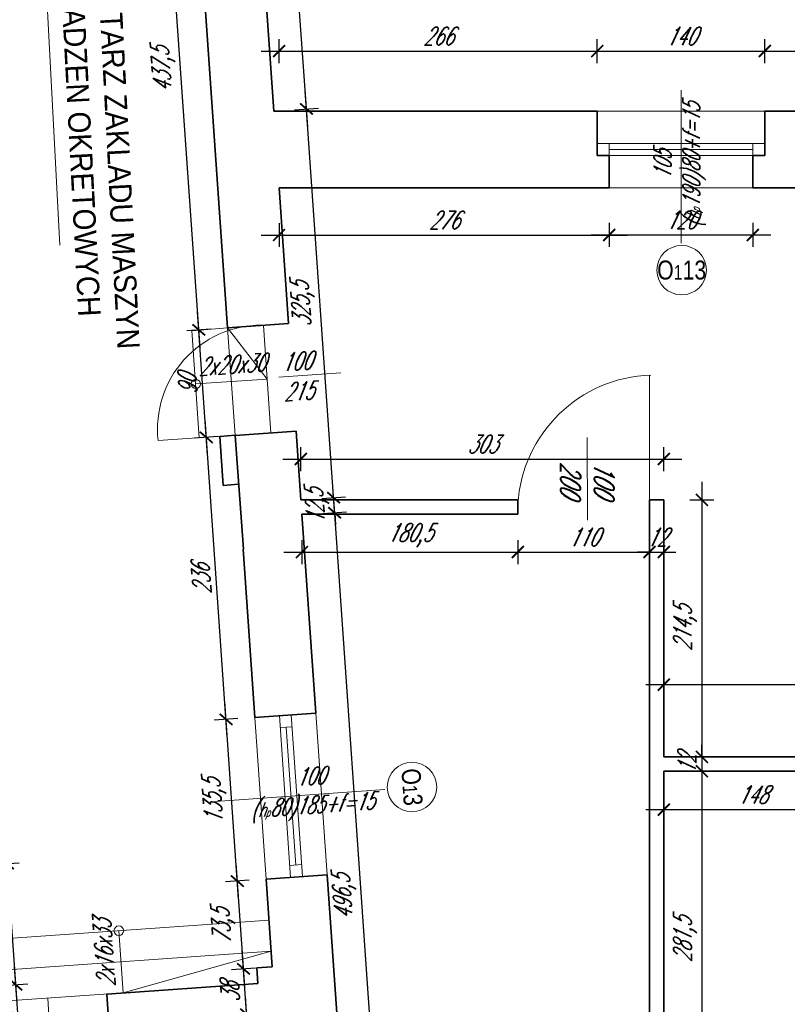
# Model space of a CAD drawing. Header units: millimetres. Extents: x 402 to 79005, y -7782 to 89952.
# Tile 222 of 256: x 22757 to 23398, y 37833 to 38656. Entities that reach past the tile are written whole.
import ezdxf

# ---------------------------------------------------------------- set-up
doc = ezdxf.new("R2010")
doc.units = ezdxf.units.MM
doc.header["$LTSCALE"] = 10
doc.layers.get('0').update_dxf_attribs({"lineweight": 0})
doc.layers.get('Defpoints').update_dxf_attribs({"color": 253})
for name, color, linetype, lineweight in [('01 parter - ściany', 253, 'Continuous', 35), ('03-01_okna', 253, 'Continuous', 15), ('03-02_schody', 253, 'Continuous', 5), ('03_drzwi', 253, 'Continuous', 15), ('04-1_widok', 253, 'Continuous', 5), ('05-01_wymiary', 253, 'Continuous', 5), ('05-03_opis', 253, 'Continuous', 5)]:
    doc.layers.add(name, color=color, linetype=linetype, lineweight=lineweight)
doc.styles.add('ariel', font='ARIAL.TTF', dxfattribs={"width": 0.8})
doc.styles.add('ariel_wym', font='simplex.shx', dxfattribs={"width": 0.65, "oblique": 25})
doc.dimstyles.new('ariel 50 wnętrze', dxfattribs={"dimtxt": 15, "dimasz": 10, "dimexe": 10, "dimexo": 0, "dimgap": 5, "dimtad": 1, "dimdec": 1, "dimrnd": 0.5, "dimtxsty": 'ariel_wym', "dimblk": 'ARCHTICK', "dimcen": 2.5, "dimdle": 15, "dimazin": 0, "dimtfac": 1, "dimtdec": 1, "dimtix": 1, "dimtmove": 0, "dimatfit": 3, "dimldrblk": 'DOT', "dimfxl": 0, "dimarcsym": 0})

# ---------------------------------------------------------------- blocks, each defined once
blk = doc.blocks.new('_ArchTick')
at = {"color": 0, "linetype": 'ByBlock', "const_width": 0.15}
blk.add_lwpolyline([(-0.5, -0.5), (0.5, 0.5)], dxfattribs=at)
blk = doc.blocks.new('*D782')
at = {"layer": '05-01_wymiary', "color": 0, "lineweight": -2}
for p, q in [((22973.2, 38619.36), (22973.2, 38639.36)), ((23239.08, 38619.36), (23239.08, 38639.36)), ((22958.2, 38629.36), (23254.08, 38629.36))]:
    blk.add_line(p, q, dxfattribs=at)
at = {"layer": 'Defpoints', "color": 0}
for p in [(23239.08, 38629.36), (22973.2, 38579.11), (23239.08, 38579.11)]:
    blk.add_point(p, dxfattribs=at)
at = {"layer": '05-01_wymiary', "color": 0, "lineweight": -2, "xscale": 10, "yscale": 10, "zscale": 10, "rotation": 180}
blk.add_blockref('_ArchTick', (22973.2, 38629.36), dxfattribs=at)
at = {"layer": '05-01_wymiary', "color": 0, "lineweight": -2, "xscale": 10, "yscale": 10, "zscale": 10}
blk.add_blockref('_ArchTick', (23239.08, 38629.36), dxfattribs=at)
at = {"layer": '05-01_wymiary', "color": 0, "insert": (23106.14, 38641.86), "char_height": 15, "attachment_point": 5, "style": 'ariel_wym'}
blk.add_mtext('266', dxfattribs=at)
blk = doc.blocks.new('_Dot')
at = {"color": 0, "linetype": 'ByBlock', "lineweight": -2}
blk.add_line((-0.5, 0), (-1, 0), dxfattribs=at)
at = {"color": 0, "linetype": 'ByBlock', "const_width": 0.5}
blk.add_lwpolyline([(-0.25, 0, 1), (0.25, 0, 1)], format="xyb", close=True, dxfattribs=at)
blk = doc.blocks.new('*D783')
at = {"layer": '05-01_wymiary', "color": 0, "lineweight": -2}
for p, q in [((23239.08, 38619.34), (23239.08, 38639.34)), ((23379.08, 38619.34), (23379.08, 38639.34)), ((23224.08, 38629.34), (23394.08, 38629.34))]:
    blk.add_line(p, q, dxfattribs=at)
at = {"layer": 'Defpoints', "color": 0}
for p in [(23379.08, 38629.34), (23239.08, 38579.09), (23379.08, 38579.09)]:
    blk.add_point(p, dxfattribs=at)
at = {"layer": '05-01_wymiary', "color": 0, "lineweight": -2, "xscale": 10, "yscale": 10, "zscale": 10, "rotation": 180}
blk.add_blockref('_ArchTick', (23239.08, 38629.34), dxfattribs=at)
at = {"layer": '05-01_wymiary', "color": 0, "lineweight": -2, "xscale": 10, "yscale": 10, "zscale": 10}
blk.add_blockref('_ArchTick', (23379.08, 38629.34), dxfattribs=at)
at = {"layer": '05-01_wymiary', "color": 0, "insert": (23309.08, 38641.84), "char_height": 15, "attachment_point": 5, "style": 'ariel_wym'}
blk.add_mtext('140', dxfattribs=at)
blk = doc.blocks.new('*D784')
at = {"layer": '05-01_wymiary', "color": 0, "lineweight": -2}
for p, q in [((23379.08, 38619.36), (23379.08, 38639.36)), ((23493.87, 38619.36), (23493.87, 38639.36)), ((23364.08, 38629.36), (23508.87, 38629.36))]:
    blk.add_line(p, q, dxfattribs=at)
at = {"layer": 'Defpoints', "color": 0}
for p in [(23493.87, 38629.36), (23379.08, 38579.09), (23493.87, 38579.09)]:
    blk.add_point(p, dxfattribs=at)
at = {"layer": '05-01_wymiary', "color": 0, "lineweight": -2, "xscale": 10, "yscale": 10, "zscale": 10, "rotation": 180}
blk.add_blockref('_ArchTick', (23379.08, 38629.36), dxfattribs=at)
at = {"layer": '05-01_wymiary', "color": 0, "lineweight": -2, "xscale": 10, "yscale": 10, "zscale": 10}
blk.add_blockref('_ArchTick', (23493.87, 38629.36), dxfattribs=at)
at = {"layer": '05-01_wymiary', "color": 0, "insert": (23436.48, 38641.86), "char_height": 15, "attachment_point": 5, "style": 'ariel_wym'}
blk.add_mtext('115', dxfattribs=at)
blk = doc.blocks.new('*D794')
at = {"layer": '05-01_wymiary', "color": 0, "lineweight": -2}
for p, q in [((22973.19, 38485.71), (22973.19, 38465.71)), ((23249.08, 38485.71), (23249.08, 38465.71)), ((22958.19, 38475.71), (23264.08, 38475.71))]:
    blk.add_line(p, q, dxfattribs=at)
at = {"layer": 'Defpoints', "color": 0}
for p in [(22973.19, 38515.05), (23249.08, 38515.05), (23249.08, 38475.71)]:
    blk.add_point(p, dxfattribs=at)
at = {"layer": '05-01_wymiary', "color": 0, "lineweight": -2, "xscale": 10, "yscale": 10, "zscale": 10, "rotation": 180}
blk.add_blockref('_ArchTick', (22973.19, 38475.71), dxfattribs=at)
at = {"layer": '05-01_wymiary', "color": 0, "lineweight": -2, "xscale": 10, "yscale": 10, "zscale": 10}
blk.add_blockref('_ArchTick', (23249.08, 38475.71), dxfattribs=at)
at = {"layer": '05-01_wymiary', "color": 0, "insert": (23111.14, 38488.21), "char_height": 15, "attachment_point": 5, "style": 'ariel_wym'}
blk.add_mtext('276', dxfattribs=at)
blk = doc.blocks.new('*D795')
at = {"layer": '05-01_wymiary', "color": 0, "lineweight": -2}
for p, q in [((23249.08, 38485.75), (23249.08, 38465.75)), ((23369.08, 38485.75), (23369.08, 38465.75)), ((23234.08, 38475.75), (23384.08, 38475.75))]:
    blk.add_line(p, q, dxfattribs=at)
at = {"layer": 'Defpoints', "color": 0}
for p in [(23249.08, 38515.09), (23369.08, 38515.09), (23369.08, 38475.75)]:
    blk.add_point(p, dxfattribs=at)
at = {"layer": '05-01_wymiary', "color": 0, "lineweight": -2, "xscale": 10, "yscale": 10, "zscale": 10, "rotation": 180}
blk.add_blockref('_ArchTick', (23249.08, 38475.75), dxfattribs=at)
at = {"layer": '05-01_wymiary', "color": 0, "lineweight": -2, "xscale": 10, "yscale": 10, "zscale": 10}
blk.add_blockref('_ArchTick', (23369.08, 38475.75), dxfattribs=at)
at = {"layer": '05-01_wymiary', "color": 0, "insert": (23309.08, 38488.25), "char_height": 15, "attachment_point": 5, "style": 'ariel_wym'}
blk.add_mtext('120', dxfattribs=at)
blk = doc.blocks.new('*D802')
at = {"layer": '05-01_wymiary', "color": 0, "lineweight": -2}
for p, q in [((22991.42, 38278.62), (22991.42, 38298.62)), ((23294.65, 38278.62), (23294.65, 38298.62)), ((22976.42, 38288.62), (23309.65, 38288.62))]:
    blk.add_line(p, q, dxfattribs=at)
at = {"layer": 'Defpoints', "color": 0}
for p in [(23294.65, 38288.62), (22991.42, 38254.44), (23294.65, 38254.44)]:
    blk.add_point(p, dxfattribs=at)
at = {"layer": '05-01_wymiary', "color": 0, "lineweight": -2, "xscale": 10, "yscale": 10, "zscale": 10, "rotation": 180}
blk.add_blockref('_ArchTick', (22991.42, 38288.62), dxfattribs=at)
at = {"layer": '05-01_wymiary', "color": 0, "lineweight": -2, "xscale": 10, "yscale": 10, "zscale": 10}
blk.add_blockref('_ArchTick', (23294.65, 38288.62), dxfattribs=at)
at = {"layer": '05-01_wymiary', "color": 0, "insert": (23143.03, 38301.12), "char_height": 15, "attachment_point": 5, "style": 'ariel_wym'}
blk.add_mtext('303', dxfattribs=at)
blk = doc.blocks.new('*D803')
at = {"layer": '05-01_wymiary', "color": 0, "lineweight": -2}
for p, q in [((22992.3, 38220.93), (22992.3, 38200.93)), ((23172.65, 38220.93), (23172.65, 38200.93)), ((22977.3, 38210.93), (23187.65, 38210.93))]:
    blk.add_line(p, q, dxfattribs=at)
at = {"layer": 'Defpoints', "color": 0}
for p in [(22992.3, 38241.82), (23172.65, 38242.44), (23172.65, 38210.93)]:
    blk.add_point(p, dxfattribs=at)
at = {"layer": '05-01_wymiary', "color": 0, "lineweight": -2, "xscale": 10, "yscale": 10, "zscale": 10, "rotation": 180}
blk.add_blockref('_ArchTick', (22992.3, 38210.93), dxfattribs=at)
at = {"layer": '05-01_wymiary', "color": 0, "lineweight": -2, "xscale": 10, "yscale": 10, "zscale": 10}
blk.add_blockref('_ArchTick', (23172.65, 38210.93), dxfattribs=at)
at = {"layer": '05-01_wymiary', "color": 0, "insert": (23082.47, 38224.86), "char_height": 15, "attachment_point": 5, "style": 'ariel_wym'}
blk.add_mtext('180,5', dxfattribs=at)
blk = doc.blocks.new('*D804')
at = {"layer": '05-01_wymiary', "color": 0, "lineweight": -2}
for p, q in [((23172.65, 38220.93), (23172.65, 38200.93)), ((23282.65, 38220.93), (23282.65, 38200.93)), ((23157.65, 38210.93), (23297.65, 38210.93))]:
    blk.add_line(p, q, dxfattribs=at)
at = {"layer": 'Defpoints', "color": 0}
for p in [(23282.65, 38246.36), (23172.65, 38242.44), (23282.65, 38210.93)]:
    blk.add_point(p, dxfattribs=at)
at = {"layer": '05-01_wymiary', "color": 0, "lineweight": -2, "xscale": 10, "yscale": 10, "zscale": 10, "rotation": 180}
blk.add_blockref('_ArchTick', (23172.65, 38210.93), dxfattribs=at)
at = {"layer": '05-01_wymiary', "color": 0, "lineweight": -2, "xscale": 10, "yscale": 10, "zscale": 10}
blk.add_blockref('_ArchTick', (23282.65, 38210.93), dxfattribs=at)
at = {"layer": '05-01_wymiary', "color": 0, "insert": (23227.65, 38223.43), "char_height": 15, "attachment_point": 5, "style": 'ariel_wym'}
blk.add_mtext('110', dxfattribs=at)
blk = doc.blocks.new('*D805')
at = {"layer": '05-01_wymiary', "color": 0, "lineweight": -2}
for p, q in [((23282.65, 38220.93), (23282.65, 38200.93)), ((23294.65, 38220.93), (23294.65, 38200.93)), ((23282.65, 38210.93), (23272.65, 38210.93)), ((23282.65, 38210.93), (23294.65, 38210.93)), ((23294.65, 38210.93), (23304.65, 38210.93))]:
    blk.add_line(p, q, dxfattribs=at)
at = {"layer": 'Defpoints', "color": 0}
for p in [(23294.65, 38254.44), (23282.65, 38246.36), (23294.65, 38210.93)]:
    blk.add_point(p, dxfattribs=at)
at = {"layer": '05-01_wymiary', "color": 0, "lineweight": -2, "xscale": 10, "yscale": 10, "zscale": 10}
blk.add_blockref('_ArchTick', (23282.65, 38210.93), dxfattribs=at)
at = {"layer": '05-01_wymiary', "color": 0, "lineweight": -2, "xscale": 10, "yscale": 10, "zscale": 10, "rotation": 180}
blk.add_blockref('_ArchTick', (23294.65, 38210.93), dxfattribs=at)
at = {"layer": '05-01_wymiary', "color": 0, "insert": (23288.65, 38223.43), "char_height": 15, "attachment_point": 5, "style": 'ariel_wym'}
blk.add_mtext('12', dxfattribs=at)
blk = doc.blocks.new('*D806')
at = {"layer": '05-01_wymiary', "color": 0, "lineweight": -2}
for p, q in [((23326.48, 38269.44), (23326.48, 38024.84)), ((23316.48, 38254.44), (23336.48, 38254.44)), ((23316.48, 38039.84), (23336.48, 38039.84))]:
    blk.add_line(p, q, dxfattribs=at)
at = {"layer": 'Defpoints', "color": 0}
for p in [(23294.65, 38254.44), (23294.65, 38039.84), (23326.48, 38039.84)]:
    blk.add_point(p, dxfattribs=at)
at = {"layer": '05-01_wymiary', "color": 0, "lineweight": -2, "xscale": 10, "yscale": 10, "zscale": 10}
for p, rotation in [((23326.48, 38254.44), 90), ((23326.48, 38039.84), 270)]:
    blk.add_blockref('_ArchTick', p, dxfattribs=dict(at, rotation=rotation))
at = {"layer": '05-01_wymiary', "color": 0, "insert": (23312.55, 38147.14), "char_height": 15, "attachment_point": 5, "rotation": 90, "style": 'ariel_wym'}
blk.add_mtext('214,5', dxfattribs=at)
blk = doc.blocks.new('*D807')
at = {"layer": '05-01_wymiary', "color": 0, "lineweight": -2}
for p, q in [((23326.48, 38039.84), (23326.48, 38049.84)), ((23316.48, 38039.84), (23336.48, 38039.84)), ((23326.48, 38039.84), (23326.48, 38027.84)), ((23316.48, 38027.84), (23336.48, 38027.84)), ((23326.48, 38027.84), (23326.48, 38017.84))]:
    blk.add_line(p, q, dxfattribs=at)
at = {"layer": 'Defpoints', "color": 0}
for p in [(23294.65, 38039.84), (23294.65, 38027.84), (23326.48, 38027.84)]:
    blk.add_point(p, dxfattribs=at)
at = {"layer": '05-01_wymiary', "color": 0, "lineweight": -2, "xscale": 10, "yscale": 10, "zscale": 10}
for p, rotation in [((23326.48, 38039.84), 270), ((23326.48, 38027.84), 90)]:
    blk.add_blockref('_ArchTick', p, dxfattribs=dict(at, rotation=rotation))
at = {"layer": '05-01_wymiary', "color": 0, "insert": (23313.98, 38033.84), "char_height": 15, "attachment_point": 5, "rotation": 90, "style": 'ariel_wym'}
blk.add_mtext('12', dxfattribs=at)
blk = doc.blocks.new('*D808')
at = {"layer": '05-01_wymiary', "color": 0, "lineweight": -2}
for p, q in [((23326.48, 38042.84), (23326.48, 37731.34)), ((23316.48, 38027.84), (23336.48, 38027.84)), ((23316.48, 37746.34), (23336.48, 37746.34))]:
    blk.add_line(p, q, dxfattribs=at)
at = {"layer": 'Defpoints', "color": 0}
for p in [(23294.65, 38027.84), (23294.65, 37746.34), (23326.48, 37746.34)]:
    blk.add_point(p, dxfattribs=at)
at = {"layer": '05-01_wymiary', "color": 0, "lineweight": -2, "xscale": 10, "yscale": 10, "zscale": 10}
for p, rotation in [((23326.48, 38027.84), 90), ((23326.48, 37746.34), 270)]:
    blk.add_blockref('_ArchTick', p, dxfattribs=dict(at, rotation=rotation))
at = {"layer": '05-01_wymiary', "color": 0, "insert": (23312.55, 37887.09), "char_height": 15, "attachment_point": 5, "rotation": 90, "style": 'ariel_wym'}
blk.add_mtext('281,5', dxfattribs=at)
blk = doc.blocks.new('*D810')
at = {"layer": '05-01_wymiary', "color": 0, "lineweight": -2}
for p, q in [((23294.65, 38090.19), (23294.65, 38110.19)), ((23632.85, 38090.19), (23632.85, 38110.19)), ((23279.65, 38100.19), (23647.85, 38100.19))]:
    blk.add_line(p, q, dxfattribs=at)
at = {"layer": 'Defpoints', "color": 0}
for p in [(23632.85, 38100.19), (23294.65, 38039.84), (23632.85, 38039.84)]:
    blk.add_point(p, dxfattribs=at)
at = {"layer": '05-01_wymiary', "color": 0, "lineweight": -2, "xscale": 10, "yscale": 10, "zscale": 10, "rotation": 180}
blk.add_blockref('_ArchTick', (23294.65, 38100.19), dxfattribs=at)
at = {"layer": '05-01_wymiary', "color": 0, "lineweight": -2, "xscale": 10, "yscale": 10, "zscale": 10}
blk.add_blockref('_ArchTick', (23632.85, 38100.19), dxfattribs=at)
at = {"layer": '05-01_wymiary', "color": 0, "insert": (23463.75, 38112.69), "char_height": 15, "attachment_point": 5, "style": 'ariel_wym'}
blk.add_mtext('338', dxfattribs=at)
blk = doc.blocks.new('*D811')
at = {"layer": '05-01_wymiary', "color": 0, "lineweight": -2}
for p, q in [((23294.65, 38005.82), (23294.65, 37985.82)), ((23442.85, 38005.82), (23442.85, 37985.82)), ((23279.65, 37995.82), (23457.85, 37995.82))]:
    blk.add_line(p, q, dxfattribs=at)
at = {"layer": 'Defpoints', "color": 0}
for p in [(23294.65, 38027.84), (23442.85, 38027.84), (23442.85, 37995.82)]:
    blk.add_point(p, dxfattribs=at)
at = {"layer": '05-01_wymiary', "color": 0, "lineweight": -2, "xscale": 10, "yscale": 10, "zscale": 10, "rotation": 180}
blk.add_blockref('_ArchTick', (23294.65, 37995.82), dxfattribs=at)
at = {"layer": '05-01_wymiary', "color": 0, "lineweight": -2, "xscale": 10, "yscale": 10, "zscale": 10}
blk.add_blockref('_ArchTick', (23442.85, 37995.82), dxfattribs=at)
at = {"layer": '05-01_wymiary', "color": 0, "insert": (23368.75, 38008.32), "char_height": 15, "attachment_point": 5, "style": 'ariel_wym'}
blk.add_mtext('148', dxfattribs=at)
blk = doc.blocks.new('*D457')
at = {"layer": '05-01_wymiary', "color": 0, "lineweight": -2}
for p, q in [((22756.99, 37796.66), (22752.24, 37864.49)), ((22743.31, 37848.83), (22763.26, 37850.23)), ((22745.96, 37810.92), (22765.92, 37812.32))]:
    blk.add_line(p, q, dxfattribs=at)
at = {"layer": 'Defpoints', "color": 0}
for p in [(22729.76, 37847.88), (22753.29, 37849.53), (22732.41, 37809.98)]:
    blk.add_point(p, dxfattribs=at)
at = {"layer": '05-01_wymiary', "color": 0, "lineweight": -2, "xscale": 10, "yscale": 10, "zscale": 10}
for p, rotation in [((22753.29, 37849.53), 94.00000000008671), ((22755.94, 37811.62), 274.0000000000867)]:
    blk.add_blockref('_ArchTick', p, dxfattribs=dict(at, rotation=rotation))
at = {"layer": '05-01_wymiary', "color": 0, "insert": (22742.15, 37829.7), "char_height": 15, "attachment_point": 5, "rotation": 94, "style": 'ariel_wym'}
blk.add_mtext('38', dxfattribs=at)
blk = doc.blocks.new('*D458')
at = {"layer": '05-01_wymiary', "color": 0, "lineweight": -2}
for p, q in [((22754.34, 37834.57), (22745.16, 37965.75)), ((22736.23, 37950.08), (22756.18, 37951.48)), ((22743.31, 37848.83), (22763.26, 37850.23))]:
    blk.add_line(p, q, dxfattribs=at)
at = {"layer": 'Defpoints', "color": 0}
for p in [(22746.21, 37950.78), (22709.09, 37948.19), (22729.76, 37847.88)]:
    blk.add_point(p, dxfattribs=at)
at = {"layer": '05-01_wymiary', "color": 0, "lineweight": -2, "xscale": 10, "yscale": 10, "zscale": 10}
for p, rotation in [((22746.21, 37950.78), 94.00000000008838), ((22753.29, 37849.53), 274.0000000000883)]:
    blk.add_blockref('_ArchTick', p, dxfattribs=dict(at, rotation=rotation))
at = {"layer": '05-01_wymiary', "color": 0, "insert": (22735.85, 37899.18), "char_height": 15, "attachment_point": 5, "rotation": 94, "style": 'ariel_wym'}
blk.add_mtext('101,5', dxfattribs=at)
blk = doc.blocks.new('*D494')
at = {"layer": '05-01_wymiary', "color": 0, "lineweight": -2}
for p, q in [((22975.62, 37403.42), (22945.09, 37839.89)), ((22956.12, 37825.62), (22936.17, 37824.22)), ((22984.54, 37419.08), (22964.59, 37417.69))]:
    blk.add_line(p, q, dxfattribs=at)
at = {"layer": 'Defpoints', "color": 0}
for p in [(22946.14, 37824.92), (22970.21, 37826.61), (22998.64, 37420.07)]:
    blk.add_point(p, dxfattribs=at)
at = {"layer": '05-01_wymiary', "color": 0, "lineweight": -2, "xscale": 10, "yscale": 10, "zscale": 10}
for p, rotation in [((22946.14, 37824.92), 94.00000000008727), ((22974.57, 37418.38), 274.0000000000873)]:
    blk.add_blockref('_ArchTick', p, dxfattribs=dict(at, rotation=rotation))
at = {"layer": '05-01_wymiary', "color": 0, "insert": (22946.46, 37620.68), "char_height": 15, "attachment_point": 5, "rotation": 94, "style": 'ariel_wym'}
blk.add_mtext('407,5', dxfattribs=at)
blk = doc.blocks.new('*D495')
at = {"layer": '05-01_wymiary', "color": 0, "lineweight": -2}
for p, q in [((22947.19, 37809.96), (22942.44, 37877.79)), ((22953.47, 37863.53), (22933.51, 37862.13)), ((22956.12, 37825.62), (22936.17, 37824.22))]:
    blk.add_line(p, q, dxfattribs=at)
at = {"layer": 'Defpoints', "color": 0}
for p in [(22943.49, 37862.83), (22954.59, 37863.61), (22970.21, 37826.61)]:
    blk.add_point(p, dxfattribs=at)
at = {"layer": '05-01_wymiary', "color": 0, "lineweight": -2, "xscale": 10, "yscale": 10, "zscale": 10}
for p, rotation in [((22943.49, 37862.83), 94.00000000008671), ((22946.14, 37824.92), 274.0000000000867)]:
    blk.add_blockref('_ArchTick', p, dxfattribs=dict(at, rotation=rotation))
at = {"layer": '05-01_wymiary', "color": 0, "insert": (22932.35, 37843), "char_height": 15, "attachment_point": 5, "rotation": 94, "style": 'ariel_wym'}
blk.add_mtext('38', dxfattribs=at)
blk = doc.blocks.new('*D496')
at = {"layer": '05-01_wymiary', "color": 0, "lineweight": -2}
for p, q in [((22944.54, 37847.87), (22937.32, 37951.08)), ((22948.34, 37936.82), (22928.39, 37935.42)), ((22953.47, 37863.53), (22933.51, 37862.13))]:
    blk.add_line(p, q, dxfattribs=at)
at = {"layer": 'Defpoints', "color": 0}
for p in [(22938.37, 37936.12), (22962.43, 37937.8), (22954.59, 37863.61)]:
    blk.add_point(p, dxfattribs=at)
at = {"layer": '05-01_wymiary', "color": 0, "lineweight": -2, "xscale": 10, "yscale": 10, "zscale": 10}
for p, rotation in [((22938.37, 37936.12), 94.00000000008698), ((22943.49, 37862.83), 274.000000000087)]:
    blk.add_blockref('_ArchTick', p, dxfattribs=dict(at, rotation=rotation))
at = {"layer": '05-01_wymiary', "color": 0, "insert": (22927.03, 37898.5), "char_height": 15, "attachment_point": 5, "rotation": 94, "style": 'ariel_wym'}
blk.add_mtext('73,5', dxfattribs=at)
blk = doc.blocks.new('*D497')
at = {"layer": '05-01_wymiary', "color": 0, "lineweight": -2}
for p, q in [((22939.41, 37921.16), (22927.87, 38086.15)), ((22938.9, 38071.89), (22918.94, 38070.49)), ((22948.34, 37936.82), (22928.39, 37935.42))]:
    blk.add_line(p, q, dxfattribs=at)
at = {"layer": 'Defpoints', "color": 0}
for p in [(22928.92, 38071.19), (22952.99, 38072.87), (22962.43, 37937.8)]:
    blk.add_point(p, dxfattribs=at)
at = {"layer": '05-01_wymiary', "color": 0, "lineweight": -2, "xscale": 10, "yscale": 10, "zscale": 10}
for p, rotation in [((22928.92, 38071.19), 94.00000000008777), ((22938.37, 37936.12), 274.0000000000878)]:
    blk.add_blockref('_ArchTick', p, dxfattribs=dict(at, rotation=rotation))
at = {"layer": '05-01_wymiary', "color": 0, "insert": (22919.75, 38002.68), "char_height": 15, "attachment_point": 5, "rotation": 94, "style": 'ariel_wym'}
blk.add_mtext('135,5', dxfattribs=at)
blk = doc.blocks.new('*D498')
at = {"layer": '05-01_wymiary', "color": 0, "lineweight": -2}
for p, q in [((22929.97, 38056.23), (22911.4, 38321.68)), ((22922.43, 38307.41), (22902.48, 38306.02)), ((22938.9, 38071.89), (22918.94, 38070.49))]:
    blk.add_line(p, q, dxfattribs=at)
at = {"layer": 'Defpoints', "color": 0}
for p in [(22912.45, 38306.71), (22936.52, 38308.4), (22952.99, 38072.87)]:
    blk.add_point(p, dxfattribs=at)
at = {"layer": '05-01_wymiary', "color": 0, "lineweight": -2, "xscale": 10, "yscale": 10, "zscale": 10}
for p, rotation in [((22912.45, 38306.71), 94.00000000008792), ((22928.92, 38071.19), 274.0000000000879)]:
    blk.add_blockref('_ArchTick', p, dxfattribs=dict(at, rotation=rotation))
at = {"layer": '05-01_wymiary', "color": 0, "insert": (22908.22, 38188.08), "char_height": 15, "attachment_point": 5, "rotation": 94, "style": 'ariel_wym'}
blk.add_mtext('236', dxfattribs=at)
blk = doc.blocks.new('*D499')
at = {"layer": '05-01_wymiary', "color": 0, "lineweight": -2}
for p, q in [((22913.5, 38291.75), (22905.13, 38411.46)), ((22916.15, 38397.19), (22896.2, 38395.8)), ((22922.43, 38307.41), (22902.48, 38306.02))]:
    blk.add_line(p, q, dxfattribs=at)
at = {"layer": 'Defpoints', "color": 0}
for p in [(22906.17, 38396.49), (22930.24, 38398.18), (22936.52, 38308.4)]:
    blk.add_point(p, dxfattribs=at)
at = {"layer": '05-01_wymiary', "color": 0, "lineweight": -2, "xscale": 10, "yscale": 10, "zscale": 10}
for p, rotation in [((22906.17, 38396.49), 94.00000000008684), ((22912.45, 38306.71), 274.0000000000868)]:
    blk.add_blockref('_ArchTick', p, dxfattribs=dict(at, rotation=rotation))
at = {"layer": '05-01_wymiary', "color": 0, "insert": (22896.84, 38350.73), "char_height": 15, "attachment_point": 5, "rotation": 94, "style": 'ariel_wym'}
blk.add_mtext('90', dxfattribs=at)
blk = doc.blocks.new('*D500')
at = {"layer": '05-01_wymiary', "color": 0, "lineweight": -2}
for p, q in [((22907.22, 38381.53), (22874.61, 38847.89)), ((22885.63, 38833.63), (22865.68, 38832.23)), ((22916.15, 38397.19), (22896.2, 38395.8))]:
    blk.add_line(p, q, dxfattribs=at)
at = {"layer": 'Defpoints', "color": 0}
for p in [(22875.65, 38832.93), (22886.75, 38833.71), (22930.24, 38398.18)]:
    blk.add_point(p, dxfattribs=at)
at = {"layer": '05-01_wymiary', "color": 0, "lineweight": -2, "xscale": 10, "yscale": 10, "zscale": 10}
for p, rotation in [((22875.65, 38832.93), 94.0000000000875), ((22906.17, 38396.49), 274.0000000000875)]:
    blk.add_blockref('_ArchTick', p, dxfattribs=dict(at, rotation=rotation))
at = {"layer": '05-01_wymiary', "color": 0, "insert": (22877.02, 38613.74), "char_height": 15, "attachment_point": 5, "rotation": 94, "style": 'ariel_wym'}
blk.add_mtext('437,5', dxfattribs=at)
blk = doc.blocks.new('*D552')
at = {"layer": '05-01_wymiary', "color": 0, "lineweight": -2}
for p, q in [((23055.35, 37733.38), (23018.62, 38258.7)), ((23009.69, 38243.04), (23029.64, 38244.44)), ((23044.33, 37747.64), (23064.28, 37749.04))]:
    blk.add_line(p, q, dxfattribs=at)
at = {"layer": 'Defpoints', "color": 0}
for p in [(22992.3, 38241.82), (23019.67, 38243.74), (23025.65, 37746.34)]:
    blk.add_point(p, dxfattribs=at)
at = {"layer": '05-01_wymiary', "color": 0, "lineweight": -2, "xscale": 10, "yscale": 10, "zscale": 10}
for p, rotation in [((23019.67, 38243.74), 94.00000000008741), ((23054.31, 37748.34), 274.0000000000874)]:
    blk.add_blockref('_ArchTick', p, dxfattribs=dict(at, rotation=rotation))
at = {"layer": '05-01_wymiary', "color": 0, "insert": (23028.15, 37922.78), "char_height": 15, "attachment_point": 5, "rotation": 94, "style": 'ariel_wym'}
blk.add_mtext('496,5', dxfattribs=at)
blk = doc.blocks.new('*D553')
at = {"layer": '05-01_wymiary', "color": 0, "lineweight": -2}
for p, q in [((23018.78, 38256.35), (23018.09, 38266.33)), ((23008.81, 38255.65), (23028.76, 38257.05)), ((23019.67, 38243.74), (23018.78, 38256.35)), ((23009.69, 38243.04), (23029.64, 38244.44)), ((23019.67, 38243.74), (23020.36, 38233.76))]:
    blk.add_line(p, q, dxfattribs=at)
at = {"layer": 'Defpoints', "color": 0}
for p in [(22991.42, 38254.44), (23018.78, 38256.35), (22992.3, 38241.82)]:
    blk.add_point(p, dxfattribs=at)
at = {"layer": '05-01_wymiary', "color": 0, "lineweight": -2, "xscale": 10, "yscale": 10, "zscale": 10}
for p, rotation in [((23018.78, 38256.35), 274.0000000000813), ((23019.67, 38243.74), 94.00000000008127)]:
    blk.add_blockref('_ArchTick', p, dxfattribs=dict(at, rotation=rotation))
at = {"layer": '05-01_wymiary', "color": 0, "insert": (23005.33, 38249.07), "char_height": 15, "attachment_point": 5, "rotation": 94, "style": 'ariel_wym'}
blk.add_mtext('12,5', dxfattribs=at)
blk = doc.blocks.new('*D554')
at = {"layer": '05-01_wymiary', "color": 0, "lineweight": -2}
for p, q in [((23019.83, 38241.39), (22995.03, 38595.99)), ((22986.1, 38580.32), (23006.06, 38581.72)), ((23008.81, 38255.65), (23028.76, 38257.05))]:
    blk.add_line(p, q, dxfattribs=at)
at = {"layer": 'Defpoints', "color": 0}
for p in [(22968.71, 38579.11), (22996.08, 38581.02), (22991.42, 38254.44)]:
    blk.add_point(p, dxfattribs=at)
at = {"layer": '05-01_wymiary', "color": 0, "lineweight": -2, "xscale": 10, "yscale": 10, "zscale": 10}
for p, rotation in [((22996.08, 38581.02), 94.00000000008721), ((23018.78, 38256.35), 274.0000000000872)]:
    blk.add_blockref('_ArchTick', p, dxfattribs=dict(at, rotation=rotation))
at = {"layer": '05-01_wymiary', "color": 0, "insert": (22993.54, 38417.71), "char_height": 15, "attachment_point": 5, "rotation": 94, "style": 'ariel_wym'}
blk.add_mtext('325,5', dxfattribs=at)
blk = doc.blocks.new('*D555')
at = {"layer": '05-01_wymiary', "color": 0, "lineweight": -2}
for p, q in [((22997.13, 38566.06), (22958.89, 39112.92)), ((22949.96, 39097.26), (22969.91, 39098.66)), ((22986.1, 38580.32), (23006.06, 38581.72))]:
    blk.add_line(p, q, dxfattribs=at)
at = {"layer": 'Defpoints', "color": 0}
for p in [(22932.56, 39096.05), (22959.93, 39097.96), (22968.71, 38579.11)]:
    blk.add_point(p, dxfattribs=at)
at = {"layer": '05-01_wymiary', "color": 0, "lineweight": -2, "xscale": 10, "yscale": 10, "zscale": 10}
for p, rotation in [((22959.93, 39097.96), 94.00000000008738), ((22996.08, 38581.02), 274.0000000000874)]:
    blk.add_blockref('_ArchTick', p, dxfattribs=dict(at, rotation=rotation))
at = {"layer": '05-01_wymiary', "color": 0, "insert": (22965.54, 38838.62), "char_height": 15, "attachment_point": 5, "rotation": 94, "style": 'ariel_wym'}
blk.add_mtext('518', dxfattribs=at)

msp = doc.modelspace()

# ---------------------------------------------------------------- linework, layer by layer
at = {"layer": '01 parter - ściany'}
for p, q in [((22968.71, 38579.11), (22942.02, 38960.87)), ((22930.24, 38398.18), (22899.72, 38834.61)), ((23239.08, 38579.09), (22968.71, 38579.11)), ((23239.08, 38542.08), (23239.08, 38579.09)), ((23493.87, 38579.08), (23379.08, 38579.09)), ((23379.08, 38542.08), (23379.08, 38579.09)), ((23239.08, 38542.08), (23249.08, 38542.08)), ((23249.08, 38542.08), (23249.08, 38515.05)), ((23369.08, 38542.08), (23369.08, 38515.05)), ((23369.08, 38542.08), (23379.08, 38542.08)), ((22981.12, 38401.74), (22973.19, 38515.05)), ((23249.08, 38515.05), (22973.19, 38515.05)), ((23503.87, 38515.05), (23369.08, 38515.05)), ((22930.24, 38398.18), (22981.12, 38401.74)), ((22930.24, 38398.18), (22981.12, 38401.74)), ((22936.52, 38308.4), (22987.39, 38311.95)), ((22991.42, 38254.44), (22987.39, 38311.95)), ((22936.57, 38308.43), (22923.6, 38307.52)), ((22923.6, 38307.52), (22926.46, 38266.62)), ((22943.52, 38213.29), (22936.52, 38308.4)), ((22926.46, 38266.62), (22939.43, 38267.53)), ((23172.65, 38254.44), (22991.42, 38254.44)), ((23172.65, 38242.44), (23172.65, 38254.44)), ((23294.65, 38254.44), (23282.65, 38254.44)), ((23282.65, 37746.34), (23282.65, 38254.44)), ((23294.65, 38039.84), (23294.65, 38254.44)), ((23003.86, 38076.43), (22992.26, 38242.44)), ((23172.65, 38242.44), (22992.26, 38242.44)), ((22952.99, 38072.87), (22943.17, 38213.27)), ((22952.99, 38072.87), (23003.86, 38076.43)), ((23442.85, 38039.84), (23294.65, 38039.84)), ((23442.85, 38027.84), (23294.65, 38027.84)), ((23294.65, 37746.34), (23294.65, 38027.84)), ((22962.43, 37937.8), (23013.31, 37941.36)), ((22967.56, 37864.51), (22962.43, 37937.8)), ((23026.95, 37746.34), (23013.31, 37941.36)), ((22954.59, 37863.61), (22967.56, 37864.51)), ((22954.59, 37863.61), (22955.5, 37850.64)), ((22829.22, 37841.81), (22955.5, 37850.64)), ((22829.22, 37841.81), (22830.96, 37816.87))]:
    msp.add_line(p, q, dxfattribs=at)
at = {"layer": '03-01_okna', "linetype": 'Continuous', "lineweight": 0}
for p, q in [((23239.08, 38552.08), (23379.08, 38552.08)), ((23239.08, 38552.08), (23249.08, 38552.08)), ((23249.08, 38552.08), (23249.08, 38542.08)), ((23379.08, 38552.08), (23369.08, 38552.08)), ((23369.08, 38552.08), (23369.08, 38542.08)), ((23249.08, 38547.08), (23369.08, 38547.08)), ((23249.08, 38542.08), (23369.08, 38542.08)), ((23249.08, 38515.09), (23369.08, 38515.09)), ((22982.88, 37939.23), (22973.44, 38074.3)), ((22992.86, 37939.93), (22983.41, 38075)), ((23003.86, 38076.43), (23013.31, 37941.36)), ((22962.43, 37937.8), (22952.99, 38072.87)), ((22984.11, 38065.02), (22974.14, 38064.33)), ((22987.17, 37949.56), (22979.12, 38064.68)), ((22992.16, 37949.91), (22982.19, 37949.21))]:
    msp.add_line(p, q, dxfattribs=at)
at = {"layer": '03-02_schody'}
for p, q in [((22900.31, 38396.08), (22906.59, 38306.3)), ((22930.24, 38398.18), (22900.35, 38395.62)), ((22930.24, 38398.18), (22936.52, 38308.4)), ((22963.31, 38355.38), (22930.24, 38398.18)), ((22960.17, 38400.27), (22966.45, 38310.49)), ((22963.31, 38355.39), (22903.66, 38351.3)), ((22964.84, 37903.42), (22713.83, 37885.87)), ((22839.34, 37894.64), (22843.08, 37842.78)), ((22966.65, 37877.48), (22715.81, 37859.94)), ((22843.08, 37842.78), (22966.65, 37877.48)), ((22955.5, 37850.64), (22730.67, 37834.92))]:
    msp.add_line(p, q, dxfattribs=at)
for centre, radius in [((22903.66, 38351.3), 3.8), ((22839.34, 37894.64), 4.05)]:
    msp.add_circle(centre, radius, dxfattribs=at)
at = {"layer": '03_drzwi'}
for p, q in [((22973.16, 38357.1), (23024.86, 38360.68)), ((23282.65, 38358.75), (23282.65, 38246.36)), ((22872.17, 38304), (22961.96, 38310.18)), ((23230.74, 38306.59), (23230.77, 38237.53)), ((22779.94, 37838.34), (22783.43, 37788.5))]:
    msp.add_line(p, q, dxfattribs=at)
for centre, radius, start, end in [((22958.61, 38313.51), 86.97, 90.14718, 186.28072), ((23287.52, 38243.73), 115.09, 91.91418, 176.49728)]:
    msp.add_arc(centre, radius, start, end, dxfattribs=at)
at = {"layer": '04-1_widok'}
msp.add_line((23379.08, 38579.09), (23239.08, 38579.09), dxfattribs=at)
at = {"layer": '05-03_opis'}
msp.add_line((22770.76, 38833.1), (22790.13, 38467.28), dxfattribs=at)
at = {"layer": '05-03_opis', "lineweight": 0}
for p, q in [((23309.08, 38596.7), (23309.08, 38469.04)), ((22920.02, 38002.7), (23061.66, 38012.61))]:
    msp.add_line(p, q, dxfattribs=at)
for centre in [(23309.58, 38446.35), (23084.26, 38014.69)]:
    msp.add_circle(centre, 20.69, dxfattribs=at)

# ---------------------------------------------------------------- texts
at = {"layer": '03_drzwi', "style": 'ariel_wym'}
for s, insert, char_height, width, attachment_point, rotation in [('100\\P215', (22974.67, 38376.83), 15, 160.5905, 1, 4), ('100\\P200', (23230.76, 38272.06), 16.859, 180.4966, 5, 270.0085)]:
    msp.add_mtext(s, dxfattribs=dict(at, insert=insert, char_height=char_height, width=width, attachment_point=attachment_point, rotation=rotation))
at = {"layer": '05-03_opis', "insert": (22813.67, 38727.36), "char_height": 18.7387, "width": 375.0449, "attachment_point": 4, "rotation": 273, "style": 'ariel'}
msp.add_mtext('\\W0.9;{\\fArial|b0|i0|c238|p34;KORYTARZ }ZAKLADU MASZYN \\PI URZADZEN OKRETOWYCH', dxfattribs=at)
at = {"layer": '05-03_opis', "lineweight": 0, "attachment_point": 5}
for s, insert, char_height, width, rotation, style in [('105\\P({\\H0.8333x;h\\H0.6x;p}190)80+f=15', (23308.01, 38534.2), 14.4, 62.6613, 90, 'ariel_wym'), ('2x20x30', (22933.47, 38367.53), 15, 55, 4, 'ariel_wym'), ('O{\\H0.7576x;1}3', (23084.26, 38014.69), 15.84, 75.1935, 274, 'ariel'), ('100\\P({\\H0.8333x;h\\H0.6x;p}80)185+f=15', (23000.36, 38009.39), 14.4, 62.6613, 4, 'ariel_wym'), ('2x16x33', (22827.02, 37875.76), 15, 55, 94, 'ariel_wym')]:
    msp.add_mtext(s, dxfattribs=dict(at, insert=insert, char_height=char_height, width=width, rotation=rotation, style=style))
at = {"layer": '05-03_opis', "lineweight": 0, "insert": (23309.58, 38446.35), "char_height": 15.84, "width": 75.1935, "attachment_point": 5, "style": 'ariel'}
msp.add_mtext('O{\\H0.7576x;1}13', dxfattribs=at)

# ---------------------------------------------------------------- dimensions: what is measured, and where the dimension line sits
at = {"layer": '05-01_wymiary'}
for base, p1, p2, angle, picture, middle in [((22959.93, 39097.96), (22968.71, 38579.11), (22932.56, 39096.05), 94, '*D555', (22965.54, 38838.62)), ((22875.65, 38832.93), (22930.24, 38398.18), (22886.75, 38833.71), 94, '*D500', (22877.02, 38613.74)), ((22996.08, 38581.02), (22991.42, 38254.44), (22968.71, 38579.11), 94, '*D554', (22993.54, 38417.71)), ((22906.17, 38396.49), (22936.52, 38308.4), (22930.24, 38398.18), 94, '*D499', (22896.84, 38350.73)), ((22912.45, 38306.71), (22952.99, 38072.87), (22936.52, 38308.4), 94, '*D498', (22908.22, 38188.08)), ((23018.7834, 38256.3494), (22992.2979, 38241.8241), (22991.4161, 38254.4357), 94, '*D553', (23005.3297, 38249.072)), ((22928.92, 38071.19), (22962.43, 37937.8), (22952.99, 38072.87), 94, '*D497', (22919.75, 38002.68)), ((23326.48, 38027.84), (23294.65, 38039.84), (23294.65, 38027.84), 90, '*D807', (23313.98, 38033.84)), ((23326.48, 37746.34), (23294.65, 38027.84), (23294.65, 37746.34), 90, '*D808', (23312.55, 37887.09)), ((22746.21, 37950.78), (22729.76, 37847.88), (22709.09, 37948.19), 94, '*D458', (22735.85, 37899.18)), ((22938.37, 37936.12), (22954.59, 37863.61), (22962.43, 37937.8), 94, '*D496', (22927.03, 37898.5)), ((22943.49, 37862.83), (22970.21, 37826.61), (22954.59, 37863.61), 94, '*D495', (22932.35, 37843)), ((22753.29, 37849.53), (22732.41, 37809.98), (22729.76, 37847.88), 94, '*D457', (22742.15, 37829.7)), ((22946.14, 37824.92), (22998.64, 37420.07), (22970.21, 37826.61), 94, '*D494', (22946.46, 37620.68))]:
    dim = msp.add_linear_dim(base=base, p1=p1, p2=p2, angle=angle, dimstyle='ariel 50 wnętrze', override={"dimtmove": 1}, dxfattribs=at)
    dim.commit()
    dim.dimension.update_dxf_attribs({"geometry": picture, "text_midpoint": middle})
for base, p1, p2, picture, middle in [((23239.08, 38629.36), (22973.2, 38579.11), (23239.08, 38579.11), '*D782', (23106.14, 38641.86)), ((23249.08, 38475.71), (22973.19, 38515.05), (23249.08, 38515.05), '*D794', (23111.14, 38488.21)), ((23294.65, 38288.62), (22991.42, 38254.44), (23294.65, 38254.44), '*D802', (23143.03, 38301.12)), ((23172.6515, 38210.9318), (22992.2979, 38241.8241), (23172.6515, 38242.4357), '*D803', (23082.4747, 38224.8604)), ((23632.85, 38100.19), (23294.65, 38039.84), (23632.85, 38039.84), '*D810', (23463.75, 38112.69)), ((23442.85, 37995.82), (23294.65, 38027.84), (23442.85, 38027.84), '*D811', (23368.75, 38008.32))]:
    dim = msp.add_linear_dim(base=base, p1=p1, p2=p2, dimstyle='ariel 50 wnętrze', dxfattribs=at)
    dim.commit()
    dim.dimension.update_dxf_attribs({"geometry": picture, "text_midpoint": middle})
for base, p1, p2, picture, middle in [((23379.08, 38629.34), (23239.08, 38579.09), (23379.08, 38579.09), '*D783', (23309.08, 38641.84)), ((23493.87, 38629.36), (23379.08, 38579.09), (23493.87, 38579.09), '*D784', (23436.48, 38641.86)), ((23369.08, 38475.75), (23249.08, 38515.09), (23369.08, 38515.09), '*D795', (23309.08, 38488.25)), ((23294.65, 38210.93), (23282.65, 38246.36), (23294.65, 38254.44), '*D805', (23288.65, 38223.43)), ((23282.65, 38210.93), (23172.65, 38242.44), (23282.65, 38246.36), '*D804', (23227.65, 38223.43))]:
    dim = msp.add_linear_dim(base=base, p1=p1, p2=p2, dimstyle='ariel 50 wnętrze', override={"dimtmove": 1}, dxfattribs=at)
    dim.commit()
    dim.dimension.update_dxf_attribs({"geometry": picture, "text_midpoint": middle})
dim = msp.add_linear_dim(base=(23326.48, 38039.84), p1=(23294.65, 38254.44), p2=(23294.65, 38039.84), angle=90, dimstyle='ariel 50 wnętrze', dxfattribs=at)
dim.commit()
dim.dimension.update_dxf_attribs({"geometry": '*D806', "text_midpoint": (23312.55, 38147.14)})
dim = msp.add_linear_dim(base=(23019.67, 38243.74), p1=(23025.65, 37746.34), p2=(22992.3, 38241.82), angle=94, dimstyle='ariel 50 wnętrze', override={"dimtmove": 1}, dxfattribs=at)
dim.commit()
dim.dimension.update_dxf_attribs({"geometry": '*D552', "text_midpoint": (23042.04, 37923.76), "dimtype": 160})

doc.saveas('drawing.dxf')
